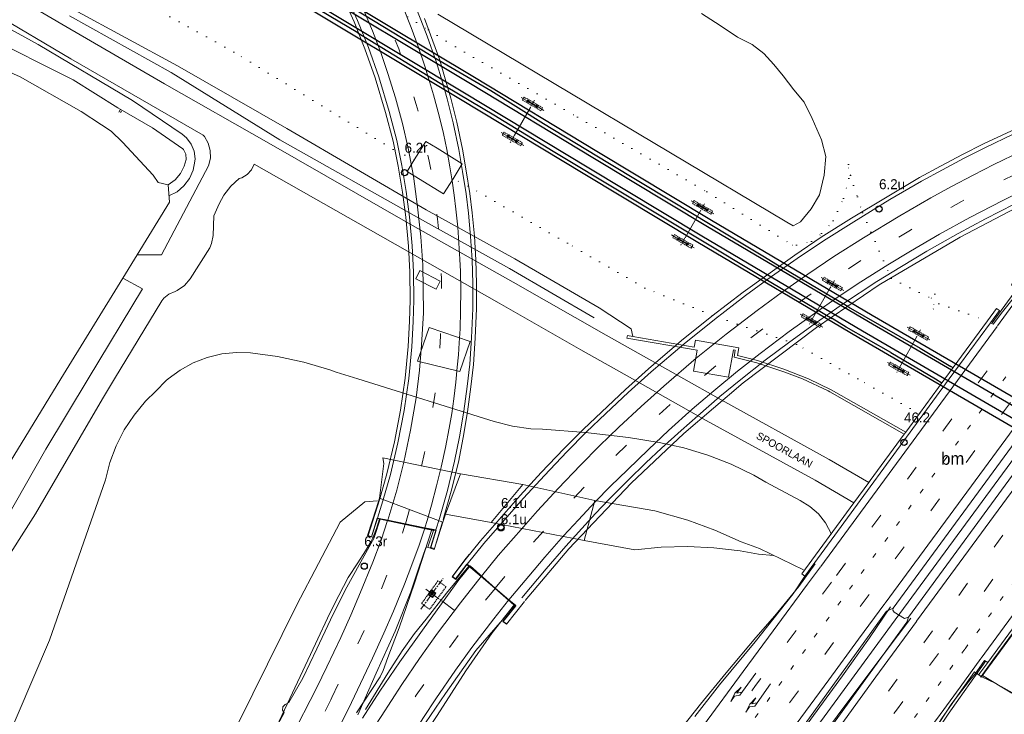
# Model space of a CAD drawing. Header units: metres. Extents: x 83575 to 86200, y 450600 to 453750.
# Tile 75 of 94: x 85358 to 85556, y 452983 to 453122. Entities that reach past the tile are written whole.
import ezdxf
from ezdxf.enums import TextEntityAlignment as Align

# ---------------------------------------------------------------- set-up
doc = ezdxf.new("R2010")
doc.units = ezdxf.units.M
for name, pattern in [('13strp', [4, 1, -3]), ('39strp', [12, 3, -9]), ('bhgrns', [2, 0, -2]), ('CENTER', [2, 1.25, -0.25, 0.25, -0.25]), ('DASHED2', [0.375, 0.25, -0.125])]:
    doc.linetypes.add(name, pattern=pattern)
for name, color, linetype, lineweight in [('bw-bs-uithouder', 253, 'Continuous', 18), ('bw-bs-uithouder spoor', 253, 'Continuous', 18), ('gr-bs-geleiderail', 253, 'geleiderail', 18), ('gw-bs-grondwerklijn', 253, 'Continuous', 18), ('kd-bs-bhgrns', 253, 'bhgrns', 18), ('kw-bs-viaduct', 253, 'Continuous', 18), ('mk-bs-13streep 0.45', 253, '13strp', 18), ('mk-bs-39streep 0.15', 253, '39strp', 18), ('mk-bs-pijlre750', 253, 'Continuous', 18), ('mk-bs-streep 0.15', 253, 'Continuous', 18), ('og-bs-bebouwing', 253, 'Continuous', 18), ('og-bs-spoor NS', 253, 'Continuous', 25), ('og-bs-straatnaam', 253, 'Continuous', 25), ('og-bs-terreinafscheiding', 253, 'Continuous', 18), ('vh-bs-randverharding', 253, 'Continuous', 18), ('wm-bs-hectometerbord text', 253, 'Continuous', 18), ('wm-bs-lijnverlich', 253, 'lijnverlich', 18)]:
    doc.layers.add(name, color=color, linetype=linetype, lineweight=lineweight)
doc.styles.add('rtw_iso', font='iso-rtw.shx')
doc.styles.add('Styledgn001', font='dgn001.shx')
doc.linetypes.add('geleiderail', pattern='A,2,-1,[175,RTW.shx,S=0.5,R=0,X=0,Y=0],-1', length=4)
doc.linetypes.add('lijnverlich', pattern='A,0,-5,[22,RTW.shx,S=1,R=0,X=-0.625,Y=0],2.5,-0.5,[3,RTW.shx,S=0.5,R=0,X=0,Y=0],-0.5,2.5,[22,RTW.shx,S=1,R=180,X=0.625,Y=0],-5', length=16)

# ---------------------------------------------------------------- blocks, each defined once
blk = doc.blocks.new('poer SB40-flat-11')
h = blk.add_hatch()
h.set_pattern_fill('ACET-2D-ANSI31', color=252, scale=0.5, angle=150.1647, style=0)
h.set_pattern_definition([(195.16468412, (-85461.3206, -453105.3346), (0.415280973, -1.532219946), [])])
h.paths.add_polyline_path([(0.95, -0.54), (-0.95, 0.54), (-1.03, 0.39), (0.86, -0.69)])
at = {"layer": 'bw-bs-uithouder spoor', "linetype": 'CENTER'}
for points in [[(-2.32, 1.23), (2.23, -1.38)], [(0.38, 0.66), (-0.47, -0.81)]]:
    blk.add_lwpolyline(points, dxfattribs=at)
at = {"layer": 'bw-bs-uithouder spoor', "linetype": 'DASHED2'}
blk.add_lwpolyline([(1.97, -0.83), (-1.71, 1.28), (-2.06, 0.68), (1.63, -1.44)], close=True, dxfattribs=at)
at = {"layer": 'bw-bs-uithouder spoor', "linetype": 'CENTER'}
for points in [[(-0.66, 0.45), (-0.81, 0.19), (-1.16, 0.39), (-1.01, 0.65), (-0.66, 0.45)], [(1.07, -0.54), (0.92, -0.8), (0.58, -0.6), (0.73, -0.34), (1.07, -0.54)]]:
    blk.add_lwpolyline(points, close=True, dxfattribs=at)
at = {"layer": 'bw-bs-uithouder spoor', "linetype": 'Continuous'}
blk.add_lwpolyline([(-0.95, 0.54), (-1.03, 0.39), (0.86, -0.69), (0.95, -0.54)], close=True, dxfattribs=at)
blk = doc.blocks.new('poer SB40-flat-12')
h = blk.add_hatch()
h.set_pattern_fill('ACET-2D-ANSI31', color=252, scale=0.5, angle=150.1647, style=0)
h.set_pattern_definition([(195.16468412, (-85457.2794, -453098.2882), (0.415280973, -1.532219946), [])])
h.paths.add_polyline_path([(0.95, -0.54), (-0.95, 0.54), (-1.03, 0.39), (0.86, -0.69)])
at = {"layer": 'bw-bs-uithouder spoor', "linetype": 'CENTER'}
for points in [[(-2.32, 1.23), (2.23, -1.38)], [(0.38, 0.66), (-0.47, -0.81)]]:
    blk.add_lwpolyline(points, dxfattribs=at)
at = {"layer": 'bw-bs-uithouder spoor', "linetype": 'DASHED2'}
blk.add_lwpolyline([(1.97, -0.83), (-1.71, 1.28), (-2.06, 0.68), (1.63, -1.44)], close=True, dxfattribs=at)
at = {"layer": 'bw-bs-uithouder spoor', "linetype": 'CENTER'}
for points in [[(-0.66, 0.45), (-0.81, 0.19), (-1.16, 0.39), (-1.01, 0.65), (-0.66, 0.45)], [(1.07, -0.54), (0.92, -0.8), (0.58, -0.6), (0.73, -0.34), (1.07, -0.54)]]:
    blk.add_lwpolyline(points, close=True, dxfattribs=at)
at = {"layer": 'bw-bs-uithouder spoor', "linetype": 'Continuous'}
blk.add_lwpolyline([(-0.95, 0.54), (-1.03, 0.39), (0.86, -0.69), (0.95, -0.54)], close=True, dxfattribs=at)
blk = doc.blocks.new('poer SB40-flat-13')
h = blk.add_hatch()
h.set_pattern_fill('ACET-2D-ANSI31', color=252, scale=0.5, angle=150.0498, style=0)
h.set_pattern_definition([(195.049773, (-85491.5144, -453077.7028), (0.4122071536, -1.5330497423), [])])
h.paths.add_polyline_path([(0.95, -0.54), (-0.95, 0.54), (-1.03, 0.39), (0.86, -0.7)])
at = {"layer": 'bw-bs-uithouder spoor', "linetype": 'CENTER'}
for points in [[(-2.32, 1.23), (2.23, -1.39)], [(0.38, 0.66), (-0.47, -0.81)]]:
    blk.add_lwpolyline(points, dxfattribs=at)
at = {"layer": 'bw-bs-uithouder spoor', "linetype": 'DASHED2'}
blk.add_lwpolyline([(1.97, -0.83), (-1.71, 1.29), (-2.06, 0.68), (1.62, -1.44)], close=True, dxfattribs=at)
at = {"layer": 'bw-bs-uithouder spoor', "linetype": 'CENTER'}
for points in [[(-0.66, 0.45), (-0.81, 0.19), (-1.16, 0.39), (-1.01, 0.65), (-0.66, 0.45)], [(1.07, -0.54), (0.92, -0.8), (0.57, -0.61), (0.72, -0.35), (1.07, -0.54)]]:
    blk.add_lwpolyline(points, close=True, dxfattribs=at)
at = {"layer": 'bw-bs-uithouder spoor', "linetype": 'Continuous'}
blk.add_lwpolyline([(-0.95, 0.54), (-1.03, 0.39), (0.86, -0.7), (0.95, -0.54)], close=True, dxfattribs=at)
blk = doc.blocks.new('poer SB40-flat-14')
h = blk.add_hatch()
h.set_pattern_fill('ACET-2D-ANSI31', color=252, scale=0.5, angle=150.0498, style=0)
h.set_pattern_definition([(195.049773, (-85495.4593, -453084.5493), (0.4122071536, -1.5330497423), [])])
h.paths.add_polyline_path([(0.95, -0.54), (-0.95, 0.54), (-1.03, 0.39), (0.86, -0.7)])
at = {"layer": 'bw-bs-uithouder spoor', "linetype": 'CENTER'}
for points in [[(-2.32, 1.23), (2.23, -1.39)], [(0.38, 0.66), (-0.47, -0.81)]]:
    blk.add_lwpolyline(points, dxfattribs=at)
at = {"layer": 'bw-bs-uithouder spoor', "linetype": 'DASHED2'}
blk.add_lwpolyline([(1.97, -0.83), (-1.71, 1.29), (-2.06, 0.68), (1.62, -1.44)], close=True, dxfattribs=at)
at = {"layer": 'bw-bs-uithouder spoor', "linetype": 'CENTER'}
for points in [[(-0.66, 0.45), (-0.81, 0.19), (-1.16, 0.39), (-1.01, 0.65), (-0.66, 0.45)], [(1.07, -0.54), (0.92, -0.8), (0.57, -0.61), (0.72, -0.35), (1.07, -0.54)]]:
    blk.add_lwpolyline(points, close=True, dxfattribs=at)
at = {"layer": 'bw-bs-uithouder spoor', "linetype": 'Continuous'}
blk.add_lwpolyline([(-0.95, 0.54), (-1.03, 0.39), (0.86, -0.7), (0.95, -0.54)], close=True, dxfattribs=at)
blk = doc.blocks.new('poer SB40-flat-15')
h = blk.add_hatch()
h.set_pattern_fill('ACET-2D-ANSI31', color=252, scale=0.5, angle=150.3103, style=0)
h.set_pattern_definition([(195.31029204, (-85517.3273, -453061.7894), (0.4191735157, -1.5311596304), [])])
h.paths.add_polyline_path([(0.95, -0.54), (-0.95, 0.54), (-1.03, 0.39), (0.86, -0.69)])
at = {"layer": 'bw-bs-uithouder spoor', "linetype": 'CENTER'}
for points in [[(-2.32, 1.22), (2.24, -1.38)], [(0.38, 0.66), (-0.46, -0.81)]]:
    blk.add_lwpolyline(points, dxfattribs=at)
at = {"layer": 'bw-bs-uithouder spoor', "linetype": 'DASHED2'}
blk.add_lwpolyline([(1.98, -0.82), (-1.72, 1.28), (-2.06, 0.67), (1.63, -1.43)], close=True, dxfattribs=at)
at = {"layer": 'bw-bs-uithouder spoor', "linetype": 'CENTER'}
for points in [[(-0.66, 0.45), (-0.81, 0.19), (-1.16, 0.39), (-1.01, 0.65), (-0.66, 0.45)], [(1.07, -0.54), (0.92, -0.8), (0.58, -0.6), (0.73, -0.34), (1.07, -0.54)]]:
    blk.add_lwpolyline(points, close=True, dxfattribs=at)
at = {"layer": 'bw-bs-uithouder spoor', "linetype": 'Continuous'}
blk.add_lwpolyline([(-0.95, 0.54), (-1.03, 0.39), (0.86, -0.69), (0.95, -0.54)], close=True, dxfattribs=at)
blk = doc.blocks.new('poer SB40-flat-16')
h = blk.add_hatch()
h.set_pattern_fill('ACET-2D-ANSI31', color=252, scale=0.5, angle=150.3103, style=0)
h.set_pattern_definition([(195.31029204, (-85521.5253, -453069.1476), (0.4191735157, -1.5311596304), [])])
h.paths.add_polyline_path([(0.95, -0.54), (-0.95, 0.54), (-1.03, 0.39), (0.86, -0.69)])
at = {"layer": 'bw-bs-uithouder spoor', "linetype": 'CENTER'}
for points in [[(-2.32, 1.22), (2.24, -1.38)], [(0.38, 0.66), (-0.46, -0.81)]]:
    blk.add_lwpolyline(points, dxfattribs=at)
at = {"layer": 'bw-bs-uithouder spoor', "linetype": 'DASHED2'}
blk.add_lwpolyline([(1.98, -0.82), (-1.72, 1.28), (-2.06, 0.67), (1.63, -1.43)], close=True, dxfattribs=at)
at = {"layer": 'bw-bs-uithouder spoor', "linetype": 'CENTER'}
for points in [[(-0.66, 0.45), (-0.81, 0.19), (-1.16, 0.39), (-1.01, 0.65), (-0.66, 0.45)], [(1.07, -0.54), (0.92, -0.8), (0.58, -0.6), (0.73, -0.34), (1.07, -0.54)]]:
    blk.add_lwpolyline(points, close=True, dxfattribs=at)
at = {"layer": 'bw-bs-uithouder spoor', "linetype": 'Continuous'}
blk.add_lwpolyline([(-0.95, 0.54), (-1.03, 0.39), (0.86, -0.69), (0.95, -0.54)], close=True, dxfattribs=at)
blk = doc.blocks.new('poer SB40-flat-17')
h = blk.add_hatch()
h.set_pattern_fill('ACET-2D-ANSI31', color=252, scale=0.5, angle=150.8218, style=0)
h.set_pattern_definition([(195.82179127, (-85534.863, -453052.1005), (0.432825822, -1.527356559), [])])
h.paths.add_polyline_path([(0.95, -0.53), (-0.95, 0.53), (-1.04, 0.38), (0.87, -0.68)])
at = {"layer": 'bw-bs-uithouder spoor', "linetype": 'CENTER'}
for points in [[(-2.33, 1.2), (2.25, -1.36)], [(0.37, 0.67), (-0.46, -0.82)]]:
    blk.add_lwpolyline(points, dxfattribs=at)
at = {"layer": 'bw-bs-uithouder spoor', "linetype": 'DASHED2'}
blk.add_lwpolyline([(1.98, -0.81), (-1.73, 1.27), (-2.07, 0.65), (1.64, -1.42)], close=True, dxfattribs=at)
at = {"layer": 'bw-bs-uithouder spoor', "linetype": 'CENTER'}
for points in [[(-0.67, 0.44), (-0.81, 0.18), (-1.16, 0.38), (-1.02, 0.64), (-0.67, 0.44)], [(1.08, -0.53), (0.93, -0.79), (0.58, -0.6), (0.73, -0.34), (1.08, -0.53)]]:
    blk.add_lwpolyline(points, close=True, dxfattribs=at)
at = {"layer": 'bw-bs-uithouder spoor', "linetype": 'Continuous'}
blk.add_lwpolyline([(-0.95, 0.53), (-1.04, 0.38), (0.87, -0.68), (0.95, -0.53)], close=True, dxfattribs=at)
blk = doc.blocks.new('poer SB40-flat-18')
h = blk.add_hatch()
h.set_pattern_fill('ACET-2D-ANSI31', color=252, scale=0.5, angle=150.8218, style=0)
h.set_pattern_definition([(195.82179127, (-85538.8387, -453059.2204), (0.432825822, -1.527356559), [])])
h.paths.add_polyline_path([(0.95, -0.53), (-0.95, 0.53), (-1.04, 0.38), (0.87, -0.68)])
at = {"layer": 'bw-bs-uithouder spoor', "linetype": 'CENTER'}
for points in [[(-2.33, 1.2), (2.25, -1.36)], [(0.37, 0.67), (-0.46, -0.82)]]:
    blk.add_lwpolyline(points, dxfattribs=at)
at = {"layer": 'bw-bs-uithouder spoor', "linetype": 'DASHED2'}
blk.add_lwpolyline([(1.98, -0.81), (-1.73, 1.27), (-2.07, 0.65), (1.64, -1.42)], close=True, dxfattribs=at)
at = {"layer": 'bw-bs-uithouder spoor', "linetype": 'CENTER'}
for points in [[(-0.67, 0.44), (-0.81, 0.18), (-1.16, 0.38), (-1.02, 0.64), (-0.67, 0.44)], [(1.08, -0.53), (0.93, -0.79), (0.58, -0.6), (0.73, -0.34), (1.08, -0.53)]]:
    blk.add_lwpolyline(points, close=True, dxfattribs=at)
at = {"layer": 'bw-bs-uithouder spoor', "linetype": 'Continuous'}
blk.add_lwpolyline([(-0.95, 0.53), (-1.04, 0.38), (0.87, -0.68), (0.95, -0.53)], close=True, dxfattribs=at)
blk = doc.blocks.new('poer uithouder-flat-8')
h = blk.add_hatch()
h.set_pattern_fill('ACET-2D-ANSI31', color=252, scale=0.05, angle=233.9894, style=0)
h.set_pattern_definition([(278.989371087, (-85441.105, -453006.856), (0.15680012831, 0.024804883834), [])])
h.paths.add_polyline_path([(0.29, 0.06), (0.03, -0.3), (-0.29, -0.06), (-0.03, 0.3)])
at = {"layer": 'bw-bs-uithouder', "linetype": 'CENTER'}
for points in [[(-2.23, -3.07), (2.23, 3.07)], [(-1.25, 0.91), (1.98, -1.44)]]:
    blk.add_lwpolyline(points, dxfattribs=at)
at = {"layer": 'bw-bs-uithouder', "linetype": 'DASHED2'}
blk.add_lwpolyline([(-0.47, -3.12), (2.82, 1.41), (1.2, 2.59), (-2.09, -1.94)], close=True, dxfattribs=at)
at = {"layer": 'bw-bs-uithouder', "linetype": 'CENTER'}
blk.add_lwpolyline([(0.12, -0.77), (0.77, 0.12), (-0.12, 0.77), (-0.77, -0.12)], close=True, dxfattribs=at)
at = {"layer": 'bw-bs-uithouder', "linetype": 'Continuous'}
for points in [[(0.13, -0.6), (0.61, 0.06), (0.6, 0.13), (-0.06, 0.61), (-0.13, 0.6), (-0.61, -0.06), (-0.6, -0.13), (0.06, -0.61)], [(0.03, -0.3), (0.29, 0.06), (-0.03, 0.3), (-0.29, -0.06)]]:
    blk.add_lwpolyline(points, close=True, dxfattribs=at)
blk = doc.blocks.new('pijlr-flat-114')
at = {"layer": 'mk-bs-pijlre750'}
for p, q in [((0, 0), (-3.14, -4.45)), ((-4.14, -4.05), (-2.92, -2.84)), ((-2.92, -2.84), (-3.75, -4.02)), ((-3.75, -4.02), (-2.71, -3.84)), ((-4.94, -5.7), (-4.14, -4.05)), ((-4.94, -5.7), (-4.19, -4.63)), ((-4.19, -4.63), (-3.14, -4.45))]:
    blk.add_line(p, q, dxfattribs=at)
blk = doc.blocks.new('pijlr-flat-136')
at = {"layer": 'mk-bs-pijlre750'}
for p, q in [((0, 0), (-3.17, -4.43)), ((-4.17, -4.02), (-2.94, -2.82)), ((-2.94, -2.82), (-3.78, -3.99)), ((-3.78, -3.99), (-2.74, -3.82)), ((-4.98, -5.66), (-4.17, -4.02)), ((-4.98, -5.66), (-4.22, -4.6)), ((-4.22, -4.6), (-3.17, -4.43))]:
    blk.add_line(p, q, dxfattribs=at)
blk = doc.blocks.new('dtbattr-l-flat-21')
at = {"layer": 'mk-bs-13streep 0.45', "style": 'rtw_iso'}
blk.add_attdef('TAG', (0, 0), '', height=2.5, dxfattribs=at)
blk = doc.blocks.new('HMP1-flat-133')
at = {"color": 253}
blk.add_circle((0, 0), 0.625, dxfattribs=at)
blk = doc.blocks.new('HMP1-flat-140')
at = {"color": 253}
blk.add_circle((0, 0), 0.625, dxfattribs=at)
blk = doc.blocks.new('HMP1-flat-141')
at = {"color": 253}
blk.add_circle((0, 0), 0.625, dxfattribs=at)
blk = doc.blocks.new('HMP1-flat-142')
at = {"color": 253}
blk.add_circle((0, 0), 0.625, dxfattribs=at)
blk = doc.blocks.new('HMP1-flat-143')
at = {"color": 253}
blk.add_circle((0, 0), 0.625, dxfattribs=at)
blk = doc.blocks.new('HMP1-flat-144')
at = {"color": 253}
blk.add_circle((0, 0), 0.625, dxfattribs=at)

msp = doc.modelspace()

# ---------------------------------------------------------------- linework, layer by layer
at = {"layer": 'bw-bs-uithouder'}
msp.add_lwpolyline([(85443.09, 453005.42), (85445.58, 453003.6)], dxfattribs=at)
at = {"layer": 'bw-bs-uithouder spoor'}
for points in [[(85457.66, 453098.95), (85460.85, 453104.52)], [(85494.99, 453083.74), (85491.9, 453078.36)], [(85521.06, 453068.33), (85517.71, 453062.45)], [(85535.23, 453052.77), (85538.38, 453058.4)]]:
    msp.add_lwpolyline(points, dxfattribs=at)
at = {"layer": 'gr-bs-geleiderail', "flags": 128}
for points in [[(85595.92, 453119.2), (85571, 453085.12), (85553.54, 453061.28)], [(85414.6, 452990.26), (85417.68, 452996.83), (85420.57, 453002.98), (85422.38, 453006.51), (85424.24, 453010.12), (85426.21, 453013.07), (85427.72, 453015.48), (85428.79, 453017.27), (85429.2, 453018.08), (85429.94, 453019.99), (85430.54, 453021.88)], [(85441.04, 453019.76), (85437.56, 453009.01), (85434.48, 453000.03), (85432.23, 452994.03), (85431.29, 452991.46), (85430.72, 452990.16), (85425.94, 452982.95)], [(85518.06, 453012.89), (85514.75, 453008.29), (85509.96, 453002.46), (85506.1, 452998.07), (85500.14, 452991), (85495.04, 452984.72), (85485.94, 452973.18), (85478.74, 452963.75), (85470.76, 452952.82)], [(85427.72, 452983.6), (85432.2, 452990.9), (85435.1, 452995.42), (85437.6, 452998.87), (85439.95, 453001.75), (85444.01, 453006.95), (85448.48, 453012.43)], [(85457.67, 453004.69), (85453.2, 452999.01), (85447.86, 452991.38), (85442.13, 452982.42), (85437.34, 452975.1)], [(85487.67, 452941.55), (85498.2, 452956.03), (85507.39, 452968.48), (85516.43, 452980.69), (85523.51, 452990.39), (85528.95, 452998.04), (85533.15, 453004.25)], [(85537.21, 453001.93), (85528.98, 452991.03), (85523.38, 452983.52), (85511.82, 452967.82), (85501.35, 452953.6), (85494.88, 452944.97), (85490.82, 452939.45)], [(85552.3, 452993.41), (85544.75, 452982.66), (85538.24, 452972.84), (85532.62, 452963.95), (85528.89, 452957.9), (85525.45, 452953.1), (85519.01, 452943.99), (85513.45, 452936.35), (85508.51, 452929.59), (85507.56, 452928.29)], [(85414.6, 452990.26), (85408.86, 452978), (85403.1, 452967), (85396.1, 452954.1), (85390.99, 452944.77), (85383.84, 452931.7), (85372.87, 452912.4), (85359.78, 452890.32), (85349.46, 452873.46), (85335.87, 452852.09), (85320.72, 452829.33), (85309.93, 452814.05), (85299.79, 452799.89), (85298.19, 452797.66), (85296.44, 452795.22), (85284.4, 452779.22), (85268.1, 452758.3), (85261.62, 452750.26), (85254.32, 452741.39), (85244.69, 452729.94), (85235.15, 452718.85), (85224.13, 452706.5), (85215.13, 452696.57), (85207.97, 452688.84), (85206.5, 452687.28)]]:
    msp.add_lwpolyline(points, dxfattribs=at)
at = {"layer": 'gw-bs-grondwerklijn'}
for p, q in [((85362.01, 453117.21), (85348.55, 453124.56)), ((85368.32, 453122.91), (85388.74, 453111.53)), ((85380.98, 453105.95), (85362.01, 453117.21)), ((85388.74, 453111.53), (85410.52, 453098)), ((85390.91, 453099.18), (85380.98, 453105.95)), ((85391.79, 453098.43), (85390.91, 453099.18)), ((85392.73, 453097.19), (85391.79, 453098.43)), ((85410.52, 453098), (85438.58, 453082.24)), ((85393.32, 453095.74), (85392.73, 453097.19)), ((85393.52, 453094.2), (85393.32, 453095.74)), ((85393.49, 453093.72), (85393.52, 453094.2)), ((85392.38, 453090.27), (85393.12, 453091.93)), ((85393.12, 453091.93), (85393.49, 453093.72)), ((85391.29, 453088.81), (85392.38, 453090.27)), ((85388.38, 453085.51), (85388.14, 453088.99)), ((85389.9, 453087.62), (85391.29, 453088.81)), ((85388.29, 453086.76), (85389.9, 453087.62)), ((85381.89, 453074.95), (85388.38, 453085.51)), ((85438.58, 453082.24), (85456.66, 453072.21)), ((85456.66, 453072.21), (85473.68, 453062.31)), ((85366.58, 453050), (85378.99, 453070.22)), ((85426.24, 453050), (85421.89, 453051.36)), ((85343.51, 453012.38), (85366.58, 453050)), ((85453.58, 453041.44), (85426.24, 453050)), ((85459.31, 453028.82), (85446.82, 453030.94)), ((85508.15, 453029.27), (85515.05, 453025.57)), ((85485.87, 453023.53), (85473.81, 453025.62)), ((85515.05, 453025.57), (85516.99, 453024.39)), ((85443.83, 453022.82), (85452.98, 453021.15)), ((85516.99, 453024.39), (85518.7, 453022.9)), ((85518.7, 453022.9), (85520.12, 453021.13)), ((85520.12, 453021.13), (85521.34, 453018.84)), ((85471.62, 453017.53), (85481.82, 453015.66)), ((85506.64, 453014.8), (85509.69, 453014.57)), ((85551.64, 452990.46), (85557.53, 452986.9))]:
    msp.add_line(p, q, dxfattribs=at)
for points in [[(85481.44, 453058.52), (85481.07, 453060.09), (85474.65, 453064.27), (85457.73, 453074.14), (85439.96, 453084), (85411.95, 453100.29), (85390.02, 453112.91), (85369.24, 453124.13), (85348.15, 453136.65), (85328.75, 453148.51), (85328.33, 453149.17), (85324.48, 453151.9), (85323.87, 453151.46), (85313.49, 453158.06), (85311.87, 453158.74)], [(85306.34, 453145.52), (85319.73, 453136.64), (85332.59, 453129.27), (85338.42, 453126.36), (85351.14, 453119.07), (85369.05, 453110.05), (85377.99, 453104.49), (85384.96, 453100.46), (85391.1, 453096.21), (85391.21, 453096.07), (85391.66, 453095.14), (85391.73, 453094.11), (85391.37, 453092.74), (85390.6, 453091.24), (85389.51, 453089.97), (85388.14, 453088.99)], [(85520.17, 453094.7), (85519.84, 453090.95), (85518.91, 453087.01), (85517.25, 453084.2), (85515.1, 453081.59), (85513.59, 453080.74), (85512.33, 453081.48), (85442.28, 453123.28)], [(85495.21, 453123.38), (85498.93, 453120.97), (85502.43, 453118.65), (85505.37, 453117.16), (85507.7, 453115.35), (85509.75, 453113.13), (85511.61, 453110.9), (85513.72, 453108.07), (85515.82, 453105.58), (85517.4, 453102.34), (85519.28, 453098.06), (85520.17, 453094.7)], [(85404.69, 453055.28), (85401.85, 453055.35), (85398.87, 453055.04), (85395.95, 453054.33), (85393.15, 453053.24), (85390.52, 453051.79), (85388.15, 453050)], [(85404.69, 453055.28), (85410.07, 453054.52), (85415.37, 453053.37), (85420.57, 453051.82), (85421.89, 453051.36)], [(85388.15, 453050), (85387.75, 453049.7), (85385.64, 453047.56)], [(85375.52, 453029.72), (85376.4, 453033.2), (85377.66, 453036.56), (85379.29, 453039.76), (85381.27, 453042.76), (85383.56, 453045.52), (85385.64, 453047.56)], [(85453.58, 453041.44), (85457.24, 453040.53), (85460.97, 453040.02), (85463.29, 453039.9)], [(85463.29, 453039.9), (85471.95, 453039.27), (85480.56, 453038.24), (85486.74, 453037.25)], [(85486.74, 453037.25), (85491.66, 453036.17), (85496.48, 453034.71), (85501.17, 453032.86), (85505.7, 453030.66), (85508.15, 453029.27)], [(85375.52, 453029.72), (85364.3, 452997.53), (85357.8, 452982.33), (85333.65, 452926.54), (85318.41, 452895.56), (85306.08, 452873.61), (85300, 452863.22)], [(85430.16, 453025.54), (85427.62, 453025.35), (85422.68, 453021.22), (85413.95, 453004.64), (85402.21, 452980.8), (85369.1, 452919), (85347.37, 452883.61), (85313.16, 452830.32), (85300, 452810.96)], [(85503.16, 453017.28), (85497.9, 453019.65), (85492.48, 453021.64), (85485.87, 453023.53)], [(85515.71, 453011.64), (85506.84, 453015.97), (85503.16, 453017.28)], [(85481.82, 453015.66), (85487.1, 453016.21), (85492.4, 453016.37), (85497.71, 453016.12), (85502.98, 453015.48), (85506.64, 453014.8)]]:
    msp.add_lwpolyline(points, dxfattribs=at)
at = {"layer": 'gw-bs-grondwerklijn', "flags": 128}
for points in [[(85557.63, 452986.94), (85554.32, 452988.86), (85551.34, 452990.24), (85553.73, 452993.5), (85558.06, 452999.4)], [(85507.13, 452928.58), (85517.29, 452942.58), (85523.93, 452951.74), (85526.37, 452955.41), (85529.1, 452953.58), (85526.48, 452949.88), (85527.64, 452949.09), (85530.59, 452953.23), (85526.7, 452955.91), (85529.26, 452959.77), (85533.69, 452966.88), (85539.42, 452975.56), (85543.43, 452981.72), (85546.6, 452986.38), (85550.04, 452991.2), (85550.7, 452990.72), (85551.34, 452990.24), (85554.32, 452988.86), (85557.63, 452986.94)]]:
    msp.add_lwpolyline(points, dxfattribs=at)
at = {"layer": 'kd-bs-bhgrns'}
msp.add_line((85538.97, 453043.04), (85526.6, 453050), dxfattribs=at)
for points in [[(85437.54, 453094.02), (85433.29, 453096.1), (85401.33, 453115.65), (85370.45, 453132.72), (85351.35, 453145.09), (85342.92, 453151.41), (85330.89, 453158.68), (85318.66, 453166.27), (85313.93, 453168.67), (85311.92, 453170.14), (85308.24, 453171.81), (85304.1, 453175.22), (85300, 453177.7)], [(85372.58, 453162.33), (85420.19, 453132.76), (85440.39, 453120.1)], [(85440.39, 453120.1), (85445.81, 453116.69), (85470.33, 453102.58), (85496.29, 453087.57)], [(85496.29, 453087.57), (85513.48, 453076.88), (85514.31, 453076.9), (85517.28, 453077.63), (85519.33, 453079.22), (85521.67, 453081.74), (85523.72, 453086.26), (85524.8, 453090.24), (85524.71, 453093.08)], [(85524.71, 453093.08), (85525.11, 453090.89), (85526.52, 453086.58), (85527.53, 453083.36)], [(85526.6, 453050), (85514.26, 453056.95), (85497.4, 453062.74), (85483.86, 453068.27), (85468.29, 453077.25), (85448.33, 453088.76), (85445.33, 453090.23)], [(85527.53, 453083.36), (85533.31, 453070.21), (85541.34, 453066.19), (85542.08, 453067.06), (85541.74, 453064.03), (85542.89, 453065.11), (85552.63, 453061.67)]]:
    msp.add_lwpolyline(points, dxfattribs=at)
at = {"layer": 'kw-bs-viaduct', "flags": 128}
for points in [[(85441.54, 453015.98), (85440.87, 453016.18), (85441.94, 453019.63), (85430.1, 453022.02), (85428.94, 453018.33), (85428.27, 453018.54), (85430.54, 453025.72), (85432.03, 453030.98), (85433.54, 453037.35), (85434.77, 453043.77), (85435.71, 453050.17), (85436.29, 453056.52), (85436.59, 453061.6), (85436.71, 453065.81), (85436.62, 453071.52), (85436.38, 453076.7), (85435.84, 453082.52), (85435.16, 453087.55), (85434.3, 453092.73), (85433.28, 453097.77), (85431.77, 453103.52), (85429.72, 453110.46), (85427.62, 453116.33), (85425.47, 453121.73), (85423.37, 453126.36)], [(85439.58, 453122.4), (85440.83, 453119.1), (85442.64, 453114), (85443.91, 453109.79), (85444.87, 453106.41), (85446.07, 453101.6), (85447.24, 453096.19), (85447.99, 453091.8), (85448.7, 453087.26), (85449.15, 453083.34), (85449.6, 453078.67), (85449.91, 453073.94), (85450.06, 453069.19), (85450.04, 453064.16), (85449.77, 453058.19), (85449.44, 453052.88), (85448.93, 453048.42), (85448.23, 453043.43), (85447.35, 453038.28), (85446.39, 453033.31), (85444.94, 453027.44), (85443.33, 453021.75)], [(85456.04, 453000.8), (85455.41, 453001.3), (85457.9, 453004.43), (85448.1, 453012.83), (85445.85, 453009.83), (85445.21, 453010.3), (85447.74, 453013.66), (85450.85, 453017.52), (85458.81, 453026.6), (85463.04, 453031.21), (85467.57, 453035.94), (85471.49, 453039.91), (85479.94, 453047.9), (85484.56, 453052.04), (85491.18, 453057.72), (85497.28, 453062.65), (85503.56, 453067.47), (85513.92, 453074.89), (85519.21, 453078.48), (85525.32, 453082.29), (85538.96, 453090.44), (85543.17, 453092.76), (85547.59, 453095.09), (85551.85, 453097.23), (85564.05, 453102.95)], [(85558.39, 453084.35), (85547.14, 453078.5), (85530.87, 453068.9), (85518.32, 453060.36), (85503.59, 453049.26), (85491.64, 453039.07), (85481.07, 453029.09), (85468.56, 453015.9), (85459.8, 453005.52)], [(85443.24, 453021.28), (85441.59, 453015.96), (85440.81, 453016.15), (85441.88, 453019.59), (85439.65, 453020.04), (85435.74, 453020.83), (85432.19, 453021.55), (85430.14, 453021.96), (85428.97, 453018.27), (85428.21, 453018.51), (85429.93, 453023.97)], [(85459.66, 453005.28), (85456.05, 453000.73), (85455.34, 453001.29), (85457.83, 453004.42), (85456.49, 453005.57), (85453.75, 453007.92), (85450.97, 453010.3), (85448.11, 453012.75), (85445.86, 453009.76), (85445.14, 453010.29), (85447.7, 453013.69), (85448.57, 453014.78)]]:
    msp.add_lwpolyline(points, dxfattribs=at)
at = {"layer": 'mk-bs-13streep 0.45', "flags": 128}
for points in [[(85561.04, 453056.85), (85525.61, 453008.68)], [(85548.12, 452995.8), (85583.42, 453043.99)], [(85525.55, 453008.6), (85516.98, 452996.91), (85507, 452983.38), (85492.46, 452963.53), (85480.06, 452946.62)], [(85548.06, 452995.71), (85536.15, 452979.54), (85526.34, 452966.05), (85512.2, 452946.78), (85501.51, 452932.33)]]:
    msp.add_lwpolyline(points, dxfattribs=at)
at = {"layer": 'mk-bs-39streep 0.15', "flags": 128}
for points in [[(85435.77, 453020.92), (85437.63, 453027.37), (85438.99, 453032.43), (85439.62, 453035.18), (85441.24, 453043.96), (85441.69, 453046.78), (85442.65, 453055.69), (85442.82, 453058.64), (85443.01, 453067.53), (85442.98, 453070.21), (85442.51, 453079.3), (85442.22, 453082.14), (85441.08, 453090.96), (85440.56, 453093.72), (85438.68, 453102.49), (85437.9, 453105.14), (85435.27, 453113.88), (85434.41, 453116.31), (85431.08, 453124.77), (85429.95, 453127.28), (85425.97, 453135.38), (85424.66, 453137.79), (85422.96, 453140.62)], [(85453.81, 453008), (85457.2, 453012.2), (85459.03, 453014.46), (85464.99, 453021.11), (85466.98, 453023.32), (85473.26, 453029.94), (85475.3, 453031.99), (85481.3, 453037.82), (85483.42, 453039.84), (85489.89, 453045.73), (85492.09, 453047.65), (85498.91, 453053.33), (85501.11, 453055.14), (85507.99, 453060.44), (85510.36, 453062.21), (85517.52, 453067.34), (85520, 453068.99), (85527.31, 453073.85), (85529.73, 453075.41), (85537.17, 453079.91), (85539.7, 453081.34), (85547.44, 453085.66), (85550.11, 453087.05), (85557.84, 453090.95), (85560.6, 453092.28), (85568.54, 453095.93), (85571.38, 453097.12), (85579.27, 453100.36), (85582.18, 453101.51), (85590.39, 453104.49), (85593.16, 453105.42), (85601.49, 453108.15), (85604.38, 453109), (85612.87, 453111.35), (85615.71, 453112.14), (85624.28, 453114.15), (85627.09, 453114.78), (85635.81, 453116.52), (85638.7, 453117.02), (85647.35, 453118.4), (85650.27, 453118.84), (85659.17, 453119.9), (85662.08, 453120.16), (85670.86, 453120.88), (85673.81, 453121.02), (85682.61, 453121.41), (85685.51, 453121.47), (85694.42, 453121.53), (85697.43, 453121.49), (85706.21, 453121.14), (85709.27, 453120.98), (85718.15, 453120.29), (85721.07, 453120), (85729.88, 453118.97), (85732.79, 453118.59), (85741.52, 453117.22), (85744.48, 453116.7), (85753.2, 453114.99), (85756.12, 453114.35), (85764.67, 453112.3), (85767.56, 453111.57), (85776.06, 453109.19), (85779.03, 453108.35), (85787.38, 453105.68), (85790.19, 453104.77), (85798.49, 453101.76), (85801.29, 453100.71), (85804.35, 453099.45)], [(85522.33, 453010.56), (85557.79, 453058.72)], [(85564.34, 453054.96), (85528.91, 453006.8)], [(85577.03, 453047.66), (85541.67, 452999.49)], [(85544.84, 452997.67), (85580.2, 453045.84)], [(85420.98, 452986.01), (85424.69, 452993.65), (85427.95, 453000.43), (85429.74, 453004.92), (85430.92, 453007.69), (85434.29, 453016.53), (85435.26, 453019.29), (85435.74, 453020.83)], [(85476.93, 452948.71), (85478.55, 452950.94), (85485.96, 452961.01), (85498.7, 452978.33), (85506.08, 452988.41), (85515.2, 453000.88), (85522.27, 453010.48)], [(85453.75, 453007.92), (85449.52, 453002.66), (85444.34, 452995.72), (85437.94, 452986.48), (85432.65, 452978.23)], [(85528.85, 453006.72), (85521.19, 452996.34), (85513.86, 452986.27), (85506.46, 452976.18), (85497.4, 452963.91), (85491.81, 452956.29), (85484.55, 452946.39), (85483.18, 452944.54)], [(85541.61, 452999.41), (85529.84, 452983.37), (85517.06, 452965.89), (85501.39, 452944.53), (85495.43, 452936.38)], [(85498.39, 452934.4), (85505.91, 452944.67), (85518.32, 452961.57), (85527.04, 452973.46), (85534.37, 452983.5), (85544.78, 452997.59)], [(85420.98, 452986.01), (85420.81, 452985.59), (85415.96, 452975.86), (85410.12, 452964.84), (85404.33, 452954.11), (85402.5, 452950.39), (85388.12, 452924.77), (85374.96, 452901.72), (85358.07, 452873.69), (85343.76, 452851.23), (85325.36, 452823.47), (85307.09, 452797.71), (85304.81, 452794.51), (85288.89, 452773.34), (85273.75, 452753.88), (85252.46, 452728.17), (85229.66, 452701.77), (85209.02, 452679.27)]]:
    msp.add_lwpolyline(points, dxfattribs=at)
at = {"layer": 'mk-bs-streep 0.15', "flags": 128}
for points in [[(85432.23, 453021.64), (85434.02, 453027.65), (85435.45, 453033.32), (85436.79, 453039.69), (85437.9, 453046.21), (85438.59, 453051.76), (85439.01, 453056.77), (85439.36, 453063.28), (85439.34, 453068.15), (85439.26, 453072.9), (85438.86, 453078.53), (85438.21, 453084.58), (85437.36, 453090.74), (85436.32, 453096.36), (85435.2, 453101.34), (85433.78, 453106.46), (85432.26, 453111.34), (85430.82, 453115.6), (85429.15, 453119.91), (85427.26, 453124.35), (85425.37, 453128.41), (85423.23, 453132.74), (85420.46, 453137.68)], [(85435.14, 453125.13), (85436.94, 453120.61), (85438.33, 453116.81), (85439.66, 453112.81), (85440.63, 453109.76), (85441.41, 453107.04), (85442.55, 453102.87), (85443.42, 453099.31), (85444.1, 453096.06), (85444.69, 453092.62), (85445.15, 453089.78), (85445.53, 453086.95), (85445.88, 453084.08), (85446.26, 453080.47), (85446.49, 453077.27), (85446.67, 453074.09), (85446.79, 453071.6), (85446.87, 453067.88), (85446.83, 453063.68), (85446.73, 453060.05), (85446.57, 453057.24), (85446.43, 453054.88), (85446.17, 453052.4), (85445.91, 453049.33), (85445.5, 453046.02), (85445.09, 453043.09), (85444.55, 453040.09), (85443.79, 453036.23), (85442.95, 453032.28), (85442.01, 453028.52), (85441, 453024.69), (85440.16, 453021.59), (85439.68, 453020.13)], [(85554.62, 453060.66), (85561.57, 453070.1), (85567.98, 453078.92), (85573.41, 453086.32), (85579.99, 453095.35), (85597.1, 453118.57)], [(85559.44, 453095.74), (85553.92, 453093.06), (85549.73, 453090.95), (85545.38, 453088.67), (85541.27, 453086.4), (85535.01, 453082.76), (85527.77, 453078.34), (85521.76, 453074.58), (85516.57, 453071.06), (85511.48, 453067.51), (85506.36, 453063.76), (85500.16, 453059), (85494.16, 453054.15), (85487.63, 453048.55), (85483.09, 453044.47), (85478.63, 453040.33), (85474.76, 453036.6), (85470.91, 453032.7), (85466.44, 453028.03), (85462.28, 453023.49), (85459.01, 453019.78), (85454.41, 453014.53), (85451.04, 453010.38)], [(85456.56, 453005.65), (85460.54, 453010.39), (85463.75, 453014.24), (85467.48, 453018.47), (85470.5, 453021.69), (85473.87, 453025.32), (85476.93, 453028.46), (85480.34, 453031.76), (85484.54, 453035.84), (85488.57, 453039.66), (85493.31, 453043.91), (85497.68, 453047.62), (85502.43, 453051.6), (85507.02, 453055.15), (85512.82, 453059.52), (85517.9, 453063.15), (85522.66, 453066.47), (85527.21, 453069.48), (85532.6, 453072.91), (85537.18, 453075.67), (85543.01, 453079.07), (85549.08, 453082.41), (85555.69, 453085.83), (85561.57, 453088.7)], [(85519.17, 453012.37), (85554.56, 453060.57)], [(85567.5, 453053.14), (85532.1, 453004.98)], [(85538.41, 453001.35), (85573.78, 453049.52)], [(85586.73, 453042.09), (85551.39, 452993.93)], [(85432.19, 453021.55), (85430.87, 453017.62), (85429.22, 453013.24), (85426.77, 453007.18), (85424.79, 453002.57), (85422.78, 452998.06), (85420.01, 452992.22), (85417.97, 452988.02)], [(85424.33, 452983.78), (85426.76, 452988.84), (85429.14, 452993.95), (85431.43, 452998.97), (85433.39, 453003.38), (85435.58, 453008.78), (85437.04, 453012.69), (85438.49, 453016.64), (85439.65, 453020.04)], [(85519.11, 453012.29), (85516.48, 453008.77), (85509.58, 452999.44), (85503.55, 452991.27), (85495.64, 452980.39), (85486.52, 452968), (85478.15, 452956.55), (85473.88, 452950.74)], [(85450.97, 453010.3), (85446.82, 453005.03), (85442.23, 452998.96), (85438.61, 452993.87), (85435.04, 452988.61), (85430.87, 452982.22), (85429.63, 452980.24)], [(85456.49, 453005.57), (85453.51, 453001.83), (85449.11, 452996.08), (85445.81, 452991.52), (85441.88, 452985.79), (85439.4, 452982.03), (85436.3, 452977.2), (85435.68, 452976.21)], [(85486.22, 452942.52), (85492.87, 452951.58), (85502.2, 452964.22), (85512.32, 452978.15), (85520.81, 452989.56), (85526.75, 452997.75), (85532.04, 453004.89)], [(85538.35, 453001.27), (85530.24, 452990.19), (85520.75, 452977.15), (85511.84, 452965.02), (85501.52, 452950.95), (85492.34, 452938.44)], [(85504.75, 452930.16), (85514.79, 452943.81), (85524.45, 452957.05), (85533.32, 452969.23), (85538.8, 452976.74), (85543.11, 452982.63), (85547.18, 452988.13), (85551.33, 452993.84)], [(85417.97, 452988.02), (85412.68, 452977.73), (85406.88, 452966.65), (85399.26, 452952.27), (85390.98, 452937.28), (85380.52, 452918.83), (85366.51, 452894.58), (85353.77, 452873.71), (85339.92, 452852.13), (85325.93, 452830.88), (85309.5, 452807.32), (85302.78, 452798.23), (85302.38, 452797.68), (85287.36, 452777.36), (85270.18, 452755.22), (85248.08, 452728.53), (85227.45, 452704.67), (85209.57, 452685.2), (85209.28, 452684.9)], [(85424.33, 452983.78), (85417.93, 452970.99), (85410.39, 452956.7)]]:
    msp.add_lwpolyline(points, dxfattribs=at)
at = {"layer": 'og-bs-bebouwing'}
for p, q in [((85378.48, 453104.08), (85378.25, 453103.58)), ((85378.78, 453103.81), (85378.57, 453103.51)), ((85447.18, 453093.23), (85445.33, 453090.23)), ((85544.07, 453050), (85552.63, 453061.67)), ((85553.25, 453061.31), (85544.95, 453050)), ((85480.32, 453058.72), (85481.44, 453058.52)), ((85544.95, 453050), (85515.93, 453010.43)), ((85533.68, 453003.96), (85567.4, 453050)), ((85571.76, 453050), (85536.8, 453002.17)), ((85538.97, 453043.04), (85544.07, 453050)), ((85536.22, 453039.29), (85538.97, 453043.04)), ((85552.68, 452993.09), (85587.96, 453041.29)), ((85536.22, 453039.29), (85535.93, 453038.9)), ((85446.82, 453030.94), (85443.83, 453022.82)), ((85452.98, 453021.15), (85459.31, 453028.82)), ((85459.31, 453028.82), (85473.81, 453025.62)), ((85525.82, 453025.12), (85528.84, 453029.23)), ((85443.26, 453021.27), (85430.55, 453026.06)), ((85443.83, 453022.82), (85443.26, 453021.27))]:
    msp.add_line(p, q, dxfattribs=at)
for points in [[(85437.54, 453094.02), (85439.84, 453097.73), (85442.13, 453096.33), (85447.18, 453093.23)], [(85445.33, 453090.23), (85443.43, 453087.16), (85438.38, 453090.26), (85436.09, 453091.67), (85437.54, 453094.02)], [(85438.67, 453071.78), (85442.75, 453069.63), (85441.91, 453068.02), (85437.83, 453070.14), (85438.67, 453071.78)], [(85552.63, 453061.67), (85554.47, 453064.18), (85555.04, 453063.76), (85553.25, 453061.31)], [(85440.52, 453060.31), (85448.78, 453057.55), (85446.7, 453051.52), (85438.22, 453053.58), (85440.52, 453060.31)], [(85515.47, 453050), (85511.76, 453051.45), (85506.32, 453053.22), (85501.74, 453054.38), (85502, 453055.76), (85501.62, 453055.83), (85500.62, 453050.35), (85493.58, 453051.56), (85494.31, 453055.76), (85480.22, 453058.22), (85480.32, 453058.72)], [(85481.44, 453058.52), (85493.77, 453056.36), (85494.03, 453057.79), (85502.7, 453056.24), (85502.42, 453054.72), (85506.45, 453053.68), (85511.76, 453051.98), (85516.72, 453050)], [(85535.93, 453038.9), (85521, 453047.44), (85520.67, 453047.6), (85515.47, 453050)], [(85516.72, 453050), (85521.26, 453047.83), (85536.22, 453039.29)], [(85528.84, 453029.23), (85529.1, 453029.58), (85535.93, 453038.9)], [(85430.55, 453026.06), (85431.4, 453033.04), (85431.25, 453034.18), (85446.82, 453030.94)], [(85429.52, 453018.13), (85428.18, 453018.58), (85429.88, 453023.92), (85430.55, 453026.06)], [(85473.81, 453025.62), (85471.62, 453017.53), (85452.98, 453021.15)], [(85515.93, 453010.43), (85515.36, 453010.85), (85525.82, 453025.12)], [(85440.28, 453016.2), (85441.37, 453019.56), (85430.7, 453021.82), (85429.52, 453018.13)], [(85443.26, 453021.27), (85441.53, 453015.74), (85440.28, 453016.2)], [(85536.8, 453002.17), (85535.95, 453001.9), (85533.88, 453003.2), (85533.62, 453003.58), (85533.68, 453003.96)], [(85561.34, 453003.7), (85551.39, 452990.12), (85551.22, 452990.34), (85550.88, 452990.63), (85552.68, 452993.09)]]:
    msp.add_lwpolyline(points, dxfattribs=at)
at = {"layer": 'og-bs-spoor NS'}
for p, q in [((85426.21, 453119.52), (85414.72, 453126.44)), ((85423.7, 453125.43), (85442.44, 453114)), ((85426.21, 453119.52), (85443.95, 453108.67)), ((85442.44, 453114), (85452.94, 453107.92)), ((85453.49, 453103.01), (85443.95, 453108.67)), ((85452.94, 453107.92), (85463.48, 453101.31)), ((85465.46, 453095.66), (85453.49, 453103.01)), ((85463.48, 453101.31), (85476.43, 453093.46)), ((85479.35, 453087.29), (85465.46, 453095.66)), ((85476.43, 453093.46), (85489.19, 453085.76)), ((85494.41, 453078.3), (85479.35, 453087.29)), ((85489.19, 453085.76), (85500.81, 453078.76)), ((85507.64, 453070.3), (85494.41, 453078.3)), ((85500.81, 453078.76), (85507.88, 453074.54)), ((85507.88, 453074.54), (85511.03, 453072.57)), ((85524.68, 453064.51), (85511.03, 453072.57)), ((85507.64, 453070.3), (85521.43, 453062.14)), ((85524.68, 453064.51), (85530.92, 453060.86)), ((85524.85, 453064.41), (85524.95, 453064.35)), ((85524.28, 453060.43), (85521.43, 453062.14)), ((85533.26, 453055.33), (85524.28, 453060.43)), ((85530.92, 453060.86), (85539.09, 453056.17)), ((85533.26, 453055.33), (85542.18, 453050)), ((85539.09, 453056.17), (85545.26, 453052.48)), ((85545.71, 453052.23), (85545.26, 453052.48)), ((85542.18, 453050), (85543.49, 453049.21))]:
    msp.add_line(p, q, dxfattribs=at)
at = {"layer": 'og-bs-spoor NS', "flags": 128}
for points in [[(85787.79, 452912.62), (85764.86, 452925.72), (85736.06, 452942.24), (85698.52, 452963.83), (85675.39, 452976.94), (85653.81, 452989.33), (85625.15, 453005.79), (85586.58, 453027.83), (85528.72, 453061.46), (85496.44, 453080.56), (85473.41, 453094.39), (85448.8, 453109.25), (85413.98, 453130.23)], [(85788.56, 452913.91), (85765.63, 452927.01), (85736.84, 452943.52), (85699.29, 452965.11), (85676.16, 452978.23), (85654.58, 452990.62), (85625.93, 453007.07), (85587.36, 453029.11), (85529.5, 453062.73), (85497.24, 453081.84), (85474.21, 453095.66), (85449.6, 453110.52), (85414.96, 453131.39)], [(85786.67, 452910.75), (85763.74, 452923.85), (85734.93, 452940.37), (85697.39, 452961.96), (85674.27, 452975.07), (85652.68, 452987.47), (85624.03, 453003.92), (85585.45, 453025.96), (85527.57, 453059.6), (85495.28, 453078.71), (85472.24, 453092.54), (85447.63, 453107.41), (85412.54, 453128.55)], [(85785.88, 452909.43), (85762.95, 452922.54), (85734.14, 452939.05), (85696.6, 452960.64), (85673.48, 452973.75), (85651.89, 452986.15), (85623.24, 453002.6), (85584.66, 453024.65), (85526.77, 453058.29), (85494.47, 453077.41), (85471.42, 453091.24), (85446.81, 453106.11), (85411.53, 453127.36)]]:
    msp.add_lwpolyline(points, dxfattribs=at)
at = {"layer": 'og-bs-terreinafscheiding', "flags": 128}
for points in [[(85441.88, 453019.59), (85439.65, 453020.04), (85435.74, 453020.83), (85432.19, 453021.55), (85430.14, 453021.96)], [(85457.83, 453004.42), (85456.49, 453005.57), (85453.75, 453007.92), (85450.97, 453010.3), (85448.11, 453012.75)]]:
    msp.add_lwpolyline(points, dxfattribs=at)
at = {"layer": 'vh-bs-randverharding'}
msp.add_line((85378.99, 453070.22), (85381.89, 453074.95), dxfattribs=at)
for points in [[(85309.88, 453154.77), (85326.97, 453144.78), (85346.24, 453133.31), (85367.6, 453120.78), (85387.4, 453109.29), (85408.35, 453097.34), (85437.21, 453080.86), (85457.4, 453069.42), (85476.04, 453058.8), (85491.65, 453050)], [(85381.89, 453074.95), (85386.82, 453074.92), (85396.23, 453092.84), (85396.61, 453094.34), (85396.59, 453095.89), (85396.17, 453097.39), (85395.39, 453098.72), (85395.17, 453098.99), (85368.59, 453114.3), (85352.9, 453123.56), (85351.52, 453124.34), (85349.99, 453124.76), (85349.07, 453124.82), (85340.09, 453129.98), (85337.47, 453132.38), (85327.7, 453138.08), (85318.14, 453144.11), (85315.15, 453146.1), (85307.46, 453151.08)], [(85388.14, 453088.99), (85386.13, 453089.46), (85385.09, 453090.95), (85378.93, 453097.55), (85376.67, 453099.76), (85374.74, 453101.06), (85370.66, 453103.69), (85358.42, 453110.71), (85352.39, 453113.38), (85325.57, 453129.11), (85312.84, 453135.5), (85304.72, 453140.55), (85303.54, 453141.81), (85301.71, 453142.21), (85300.12, 453142.43), (85300, 453142.38)], [(85553.25, 453061.31), (85553.78, 453061.01), (85555.62, 453063.47), (85558.56, 453067.18), (85558.94, 453067.79), (85557.45, 453068.93), (85558.2, 453070.07), (85560.93, 453070.47), (85577.97, 453093.77), (85593.06, 453114.35), (85592.94, 453114.43), (85592.51, 453114.76), (85594.04, 453116.85)], [(85481.37, 453050), (85470.98, 453055.88), (85454.56, 453065.23), (85405.4, 453093.16), (85404.88, 453092), (85404.02, 453091.06), (85402.92, 453090.42), (85402.41, 453090.27), (85400.72, 453088.74), (85399.32, 453086.95), (85398.38, 453085.21), (85397.27, 453082.79), (85397.15, 453078.81), (85396.82, 453077.2), (85396.46, 453076.35), (85392.57, 453070.12), (85391.4, 453068.79), (85389.96, 453067.77), (85389.55, 453067.56), (85388.29, 453067.05), (85387.24, 453066.2), (85386.83, 453065.7), (85377.34, 453050)], [(85372.06, 453050), (85382.97, 453068.12), (85378.99, 453070.22)], [(85342.42, 453001.45), (85353.23, 453017.88), (85363.58, 453035.92), (85372.06, 453050)], [(85377.34, 453050), (85374.95, 453046.04), (85361.46, 453022.89), (85346.23, 452999.01)], [(85525.82, 453025.12), (85518.02, 453029.65), (85496.14, 453041.64), (85481.37, 453050)], [(85491.65, 453050), (85498.53, 453046.12), (85520.86, 453033.82), (85528.84, 453029.23)], [(85410.16, 452980.6), (85411.43, 452982.97), (85411.05, 452983.48), (85411.14, 452984.17), (85411.6, 452984.62), (85412.36, 452985.01), (85415.15, 452989.9), (85417.99, 452995.81), (85420.72, 453001.63), (85423.68, 453007.6), (85426.82, 453013.3), (85429.5, 453018.07), (85429.52, 453018.13)], [(85440.28, 453016.2), (85439.86, 453016.16), (85438.48, 453012.1), (85436.83, 453007.28), (85433.68, 452999.33), (85429.91, 452990.92), (85426.18, 452982.55)], [(85427.17, 452981.89), (85430.64, 452987.31), (85434.62, 452993.2), (85439.2, 452999.54), (85443.88, 453006.07), (85446.49, 453009.64), (85448.73, 453012.45), (85457.6, 453004.56), (85455.24, 453001.65), (85449.93, 452995.48), (85443.82, 452986.83), (85437.79, 452977.99)], [(85493.84, 452982.24), (85498.8, 452988.54), (85506.01, 452997.22), (85513.64, 453006.85), (85515.93, 453010.43)], [(85533.68, 453003.96), (85532.35, 453003.38), (85509.94, 452972.32)], [(85513.83, 452969.92), (85536.47, 453001.16), (85536.8, 453002.17)], [(85552.68, 452993.09), (85552.05, 452993.45), (85550.16, 452990.79), (85548.79, 452989.19), (85545.49, 452984.85), (85539.23, 452975.34), (85532.27, 452964.87), (85529.32, 452960.38)]]:
    msp.add_lwpolyline(points, dxfattribs=at)
at = {"layer": 'vh-bs-randverharding', "flags": 128}
for points in [[(85437.11, 453126.57), (85438.87, 453122.16), (85440.12, 453118.87), (85441.92, 453113.79), (85443.18, 453109.61), (85444.14, 453106.24), (85445.34, 453101.45), (85446.51, 453096.07), (85447.24, 453091.7), (85447.96, 453087.18), (85448.4, 453083.28), (85448.85, 453078.62), (85449.16, 453073.92), (85449.31, 453069.19), (85449.29, 453064.19), (85449.02, 453058.24), (85448.69, 453052.95), (85448.18, 453048.52), (85447.49, 453043.55), (85446.61, 453038.41), (85445.65, 453033.47), (85444.21, 453027.63), (85442.61, 453021.96), (85441.9, 453019.68), (85439.68, 453020.13), (85435.77, 453020.92), (85432.23, 453021.64), (85430.16, 453022.06), (85431.25, 453025.51), (85432.75, 453030.79), (85434.26, 453037.19), (85435.51, 453043.64), (85436.45, 453050.08), (85437.03, 453056.46), (85437.33, 453061.56), (85437.45, 453065.8), (85437.36, 453071.54), (85437.12, 453076.74), (85436.58, 453082.59), (85435.9, 453087.65), (85435.04, 453092.85), (85434.01, 453097.92), (85432.49, 453103.7), (85430.43, 453110.67), (85428.32, 453116.57), (85426.16, 453121.99), (85424.05, 453126.65)], [(85457.9, 453004.5), (85456.56, 453005.65), (85453.81, 453008), (85451.04, 453010.38), (85448.17, 453012.83), (85451.5, 453016.97), (85456.14, 453022.28), (85459.44, 453026.03), (85463.66, 453030.63), (85468.18, 453035.35), (85472.08, 453039.3), (85476.01, 453043.08), (85480.52, 453047.28), (85485.12, 453051.41), (85491.72, 453057.07), (85497.8, 453061.98), (85504.07, 453066.8), (85509.26, 453070.6), (85514.4, 453074.19), (85519.68, 453077.77), (85525.77, 453081.57), (85533.05, 453086.02), (85539.38, 453089.7), (85543.57, 453092.01), (85547.98, 453094.33), (85552.23, 453096.47), (85557.82, 453099.18)], [(85558.01, 453085.11), (85552.22, 453082.18), (85546.73, 453079.25), (85540.48, 453075.7), (85535.34, 453072.61), (85530.41, 453069.61), (85523.51, 453065.02), (85517.85, 453061.02), (85512.97, 453057.45), (85508, 453053.8), (85503.09, 453049.89), (85498.91, 453046.49), (85494.45, 453042.59), (85491.1, 453039.67), (85487.17, 453036.08), (85484.02, 453033.14), (85480.5, 453029.66), (85476.62, 453025.78), (85473.96, 453022.98), (85471.16, 453019.94), (85467.95, 453016.43), (85464.01, 453011.89), (85459.17, 453006.03)]]:
    msp.add_lwpolyline(points, dxfattribs=at)
at = {"layer": 'wm-bs-lijnverlich'}
msp.add_lwpolyline([(85489.32, 452940.45), (85533.33, 453000.61), (85586.3, 453072.69)], dxfattribs=at)

# ---------------------------------------------------------------- block references
for name, p in [('poer SB40-flat-11', (85461.32, 453105.33)), ('poer SB40-flat-12', (85457.28, 453098.29)), ('HMP1-flat-141', (85435.6, 453091.45)), ('poer SB40-flat-14', (85495.46, 453084.55)), ('HMP1-flat-144', (85530.87, 453084.13)), ('poer SB40-flat-13', (85491.51, 453077.7)), ('poer SB40-flat-16', (85521.53, 453069.15)), ('poer SB40-flat-15', (85517.33, 453061.79)), ('poer SB40-flat-18', (85538.84, 453059.22)), ('poer SB40-flat-17', (85534.86, 453052.1)), ('HMP1-flat-143', (85535.89, 453037.28)), ('HMP1-flat-133', (85454.92, 453020.25)), ('HMP1-flat-142', (85454.96, 453020.11)), ('HMP1-flat-140', (85427.49, 453012.41)), ('poer uithouder-flat-8', (85441.1, 453006.86)), ('pijlr-flat-136', (85506.09, 452990.9)), ('pijlr-flat-114', (85509.04, 452988.77))]:
    msp.add_blockref(name, p)
msp.add_blockref('dtbattr-l-flat-21', (85543.33, 453032.77)).add_auto_attribs({'TAG': 'bm'})

# ---------------------------------------------------------------- texts
at = {"layer": 'og-bs-straatnaam', "style": 'Styledgn001'}
msp.add_text('SPOORLAAN', height=1.5, rotation=331.1543, dxfattribs=at).set_placement((85511.88, 453035.77), align=Align.MIDDLE_CENTER)
at = {"layer": 'wm-bs-hectometerbord text', "style": 'rtw_iso'}
for s, p in [('6.2r', (85435.6, 453094.84)), ('6.2u', (85530.87, 453087.52)), ('46.2', (85535.89, 453040.67)), ('6.1u', (85454.96, 453023.5)), ('6.1u', (85454.92, 453020.24)), ('6.3r', (85427.49, 453015.8))]:
    msp.add_text(s, height=2, dxfattribs=at).set_placement(p, align=Align.BOTTOM_LEFT)

doc.saveas('drawing.dxf')
